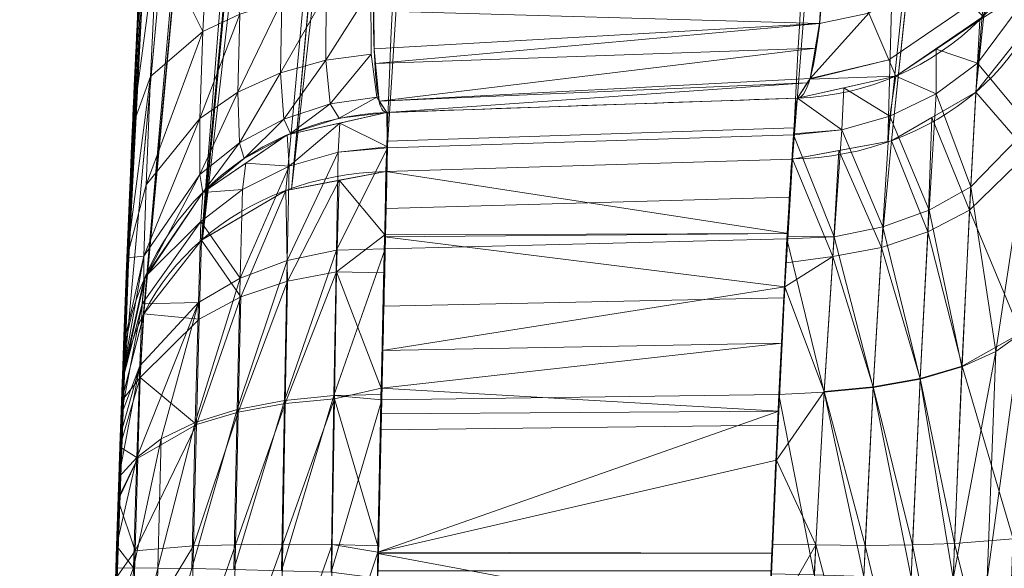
# Model space of a CAD drawing. Header units: millimetres. Extents: x -71 to 71, y -145 to 145.
# Tile 171 of 256: x -57.587 to -56.51, y 1.153 to 1.753. Entities that reach past the tile are written whole.
import ezdxf

# ---------------------------------------------------------------- set-up
doc = ezdxf.new("R2010")
doc.units = ezdxf.units.MM
doc.layers.add('1', color=7, linetype='CONTINUOUS')

msp = doc.modelspace()

# ---------------------------------------------------------------- linework, layer by layer
at = {"layer": '1', "color": 163, "linetype": 'Continuous', "lineweight": 13}
for p, q in [((-56.7366, 1.6675, 10), (-57.1857, 1.6518, 10)), ((-56.7366, 1.6675, 10), (-56.7366, 1.6675, 3.1707)), ((-57.1857, 1.6518, 3.1105), (-57.1857, 1.6518, 10)), ((-56.742, 1.6009, -0.2559), (-57.1867, 1.5873, -0.2484)), ((-57.4751, 1.363, 10), (-57.4751, 1.363, 3.1105))]:
    msp.add_line(p, q, dxfattribs=at)
at = {"layer": '1', "color": 163, "linetype": 'Continuous', "lineweight": 13, "extrusion": (-5.23961e-15, 1.15648e-14, -1)}
msp.add_circle((0, 0, 144.0046), 61.0181, dxfattribs=at)
at = {"layer": '1', "color": 163, "linetype": 'Continuous', "lineweight": 13}
msp.add_circle((0, 0, -145), 60.4434, dxfattribs=at)
at = {"layer": '1', "color": 163, "linetype": 'Continuous', "lineweight": 13, "extrusion": (0.99055, 0.034591, 0.132721)}
msp.add_arc((3.9466, 10.6604, -55.7219), 0.3, 180, 330.5175, dxfattribs=at)
at = {"layer": '1', "color": 163, "linetype": 'Continuous', "lineweight": 13}
msp.add_arc((-56.747, 1.9673, 3.1707), 0.3, 272, 356.9165, dxfattribs=at)
at = {"layer": '1', "color": 163, "linetype": 'Continuous', "lineweight": 13, "extrusion": (6.70888e-07, -6.83697e-07, 1)}
msp.add_arc((-56.747, 1.9673, 10), 0.3, 272, 356.9165, dxfattribs=at)
at = {"layer": '1', "color": 163, "linetype": 'Continuous', "lineweight": 13, "extrusion": (0.024847, 0.487181, 0.872948)}
msp.add_arc((56.7737, 0.7034, -0.8533), 0.3, 94.5498, 180, dxfattribs=at)
at = {"layer": '1', "color": 163, "linetype": 'Continuous', "lineweight": 13, "extrusion": (0, 0, -1)}
msp.add_arc((57.1753, 1.352, -3.1105), 0.3, 2.0961, 88, dxfattribs=at)
at = {"layer": '1', "color": 163, "linetype": 'Continuous', "lineweight": 13, "extrusion": (-8.00168e-10, -2.18627e-08, -1)}
msp.add_arc((57.1753, 1.352, -10), 0.3, 2.0961, 88, dxfattribs=at)
at = {"layer": '1', "color": 163, "linetype": 'Continuous', "lineweight": 13, "extrusion": (-0.017474, -0.487032, -0.873209)}
msp.add_arc((-57.187, 0.5836, 0.4431), 0.3, 180, 266.2053, dxfattribs=at)
at = {"layer": '1', "color": 163, "linetype": 'Continuous', "lineweight": 13}
for points, knots in [([(-56.0092, 7.4308, -40.1881), (-56.3877, 4.5783, -40.186), (-56.6408, 0.1337, -40.1852), (-56.2404, -6.0209, -40.1887), (-55.5435, -10.7162, -40.1937), (-54.419, -15.4548, -40.2011), (-52.8466, -20.1921, -40.2107), (-50.8093, -24.8841, -40.2227), (-48.2961, -29.4776, -40.237), (-45.2955, -33.9182, -40.2537), (-41.8019, -38.1419, -40.2727), (-37.8257, -42.0923, -40.294), (-33.3833, -45.7042, -40.3176), (-28.4909, -48.9101, -40.3436), (-21.4102, -52.5496, -40.3813), (-15.5377, -54.4811, -40.4131), (-11.4458, -55.3284, -40.4359)], [0, 0, 0, 0, 0.125, 0.1875, 0.25, 0.3125, 0.375, 0.4375, 0.5, 0.5625, 0.625, 0.6875, 0.75, 0.8125, 0.875, 1, 1, 1, 1]), ([(-57.1867, 1.5873, -0.2484), (-57.1645, 2.2059, 0.8607), (-57.1268, 2.8244, 1.9696), (-57.0201, 4.0606, 4.1861), (-56.9512, 4.6785, 5.2939), (-56.8502, 5.415, 6.6144), (-56.8333, 5.5342, 6.8281), (-56.8158, 5.6534, 7.0417)], [0, 0, 0, 0, 0.45598, 0.45598, 0.911961, 0.911961, 1, 1, 1, 1]), ([(-56.3116, 5.6358, 6.9736), (-56.3293, 5.527, 6.7787), (-56.3465, 5.4182, 6.5838), (-56.4581, 4.6922, 5.2831), (-56.537, 4.0744, 4.1761), (-56.6632, 2.8381, 1.961), (-56.7105, 2.2196, 0.8527), (-56.742, 1.6009, -0.2559), (-56.742, 1.6009, -0.2559), (-56.742, 1.6009, -0.2559)], [0, 0, 0, 0, 0.081004, 0.081004, 0.540502, 0.540502, 0.999993, 0.999993, 1, 1, 1, 1]), ([(-57.4751, 1.363, 3.1105), (-57.4751, 1.363, 3.0773), (-57.4749, 1.3681, 3.0108), (-57.4737, 1.4001, 2.8814), (-57.4706, 1.4827, 2.7349), (-57.4645, 1.6297, 2.5964), (-57.4559, 1.816, 2.5187), (-57.4455, 2.017, 2.5011), (-57.4345, 2.2115, 2.554), (-57.4257, 2.3535, 2.6435), (-57.4198, 2.444, 2.7412), (-57.4173, 2.4809, 2.7967), (-57.4162, 2.4971, 2.8256)], [0, 0, 0, 0, 0.0625, 0.125, 0.25, 0.375, 0.5, 0.625, 0.75, 0.875, 0.9375, 1, 1, 1, 1]), ([(-57.1274, 2.2153, 2.9719), (-57.1278, 2.2144, 2.9701), (-57.1286, 2.2123, 2.9666), (-57.1304, 2.2082, 2.9595), (-57.1335, 2.2006, 2.9473), (-57.1396, 2.1839, 2.9239), (-57.1513, 2.1453, 2.8809), (-57.1671, 2.0766, 2.8334), (-57.1843, 1.9801, 2.8053), (-57.1987, 1.8789, 2.8102), (-57.2012, 1.7847, 2.8504), (-57.1998, 1.7098, 2.9199), (-57.1964, 1.6701, 2.9951), (-57.1915, 1.6543, 3.0604), (-57.1879, 1.6517, 3.0938), (-57.1857, 1.6518, 3.1105)], [0, 0, 0, 0, 0.007812, 0.015625, 0.03125, 0.0625, 0.125, 0.25, 0.375, 0.5, 0.625, 0.75, 0.875, 0.9375, 1, 1, 1, 1]), ([(-56.7366, 1.6675, 3.1707), (-56.8623, 1.6631, 3.1538), (-56.9881, 1.6587, 3.137), (-57.1378, 1.6535, 3.1169), (-57.1618, 1.6527, 3.1137), (-57.1857, 1.6518, 3.1105)], [0, 0, 0, 0, 0.839877, 0.839877, 1, 1, 1, 1]), ([(-57.4882, 0.9392, 10), (-57.4882, 0.9392, 10.1111), (-57.4857, 1.0391, 10.2105), (-57.4787, 1.2633, 10.21), (-57.4751, 1.363, 10.1122), (-57.4751, 1.363, 10)], [0, 0, 0, 0, 0.5, 0.5, 1, 1, 1, 1]), ([(-57.476, 1.3361, -0.1025), (-57.4762, 1.3306, -0.1122), (-57.4767, 1.3182, -0.131), (-57.4778, 1.2874, -0.1637), (-57.4795, 1.2366, -0.1906), (-57.4817, 1.1692, -0.1964), (-57.4837, 1.1025, -0.185), (-57.4855, 1.0382, -0.1636), (-57.4871, 0.9819, -0.126), (-57.4879, 0.9512, -0.0773), (-57.4881, 0.9407, -0.0336), (-57.4882, 0.9392, -0.0112), (-57.4882, 0.9392, 0)], [0, 0, 0, 0, 0.0625, 0.125, 0.25, 0.375, 0.5, 0.625, 0.75, 0.875, 0.9375, 1, 1, 1, 1])]:
    msp.add_open_spline(points, degree=3, knots=knots, dxfattribs=at)
for points in [[(-57.1021, 5.4348, 7.1871), (-57.3254, 3.9156, 4.4852), (-57.4325, 2.5494, 2.0553), (-57.476, 1.3361, -0.1025)], [(-56.7882, 0.6174, 10), (-56.7873, 0.6174, 10.0696), (-56.7851, 0.6453, 10.2064), (-56.7804, 0.7616, 10.3812), (-56.774, 0.9363, 10.4977), (-56.7659, 1.1426, 10.5387), (-56.7567, 1.3485, 10.4977), (-56.7477, 1.5231, 10.3811), (-56.7403, 1.64, 10.2064), (-56.7374, 1.6675, 10.0688), (-56.7366, 1.6675, 10)], [(-57.1857, 1.6518, 10), (-57.185, 1.6518, 10.0667), (-57.1847, 1.6253, 10.2003), (-57.1872, 1.5119, 10.3699), (-57.1914, 1.3425, 10.4833), (-57.1958, 1.1426, 10.5233), (-57.199, 0.9421, 10.4836), (-57.2006, 0.7722, 10.3705), (-57.2005, 0.6591, 10.2007), (-57.1995, 0.6318, 10.0677), (-57.1987, 0.6318, 10)], [(-56.742, 1.6009, -0.2559), (-56.7458, 1.5443, -0.3572), (-56.756, 1.3631, -0.519), (-56.7715, 0.9998, -0.5462), (-56.7824, 0.6961, -0.3446), (-56.7866, 0.6174, -0.1158), (-56.7882, 0.6174)], [(-57.1987, 0.6318), (-57.2, 0.6318, -0.1126), (-57.2015, 0.7086, -0.335), (-57.1991, 1.0039, -0.5306), (-57.1921, 1.3567, -0.5039), (-57.1877, 1.5325, -0.3467), (-57.1867, 1.5873, -0.2484)]]:
    msp.add_open_spline(points, degree=3, dxfattribs=at)
for points in [[(24.5845, 55.2178, -145), (-60.1123, -6.3181, -145), (-57.4851, 18.678, -145)], [(24.5845, 55.2178, -145), (-35.5277, -48.8997, -145), (-52.3455, -30.2217, -145), (-60.1123, -6.3181, -145)], [(-55.5385, -9.7929, -124.3698), (-55.5385, 9.7929, -124.3698), (-62.4157, 2.6859, -124.4759)], [(-58.0316, -18.8556, -144.0046), (-60.6838, 6.3781, -144.0046), (-60.1123, 6.3181, -145), (-57.4851, -18.678, -145)], [(-56.2101, 5.6507, 6.9561), (-56.1221, 5.6955, 6.9231), (-56.5415, 1.6741, -0.3025)], [(-56.4784, 1.7533, -0.3485), (-56.5415, 1.6741, -0.3025), (-56.1221, 5.6955, 6.9231)], [(-56.2133, 5.6503, 6.9566), (-56.6375, 1.6201, -0.2697), (-56.583, 3.6197, 3.3614)], [(-56.6336, 1.6209, -0.2702), (-56.6375, 1.6201, -0.2697), (-56.2133, 5.6503, 6.9566)], [(-56.6336, 1.6209, -0.2702), (-56.2133, 5.6503, 6.9566), (-56.2101, 5.6507, 6.9561)], [(-56.2101, 5.6507, 6.9561), (-56.5415, 1.6741, -0.3025), (-56.6336, 1.6209, -0.2702)], [(-57.3875, 1.5128, -0.2028), (-57.0058, 5.5924, 7.0913), (-56.9183, 5.6377, 7.0588)], [(-57.2961, 1.5666, -0.2346), (-57.3875, 1.5128, -0.2028), (-56.9183, 5.6377, 7.0588)], [(-57.2901, 1.5677, -0.2354), (-57.2961, 1.5666, -0.2346), (-56.9183, 5.6377, 7.0588)], [(-56.9183, 5.6377, 7.0588), (-56.9132, 5.6385, 7.058), (-57.2901, 1.5677, -0.2354)], [(-57.0576, 3.6215, 3.3988), (-57.2901, 1.5677, -0.2354), (-56.9132, 5.6385, 7.058)], [(-57.3887, 1.5121, -0.2024), (-57.0708, 5.5213, 7.1363), (-57.0069, 5.5918, 7.0917)], [(-57.3875, 1.5128, -0.2028), (-57.3887, 1.5121, -0.2024), (-57.0069, 5.5918, 7.0917)], [(-57.0069, 5.5918, 7.0917), (-57.0058, 5.5924, 7.0913), (-57.3875, 1.5128, -0.2028)], [(-57.4524, 1.4286, -0.1546), (-57.0716, 5.5191, 7.1376), (-57.0708, 5.5213, 7.1363)], [(-57.4516, 1.4315, -0.1562), (-57.4524, 1.4286, -0.1546), (-57.0708, 5.5213, 7.1363)], [(-57.1021, 5.4348, 7.1871), (-57.0716, 5.5191, 7.1376), (-57.4524, 1.4286, -0.1546)], [(-57.0708, 5.5213, 7.1363), (-57.3887, 1.5121, -0.2024), (-57.4516, 1.4315, -0.1562)], [(-57.4524, 1.4286, -0.1546), (-57.476, 1.3361, -0.1025), (-57.1021, 5.4348, 7.1871)], [(-57.2379, 3.9463, 4.5398), (-57.476, 1.3361, -0.1025), (-57.4162, 2.4971, 2.8256)], [(-57.0576, 3.6215, 3.3988), (-57.1867, 1.5873, -0.2484), (-57.2901, 1.5677, -0.2354)], [(-56.583, 3.6197, 3.3614), (-56.742, 1.6009, -0.2559), (-57.1867, 1.5873, -0.2484), (-57.0576, 3.6215, 3.3988)], [(-56.6375, 1.6201, -0.2697), (-56.742, 1.6009, -0.2559), (-56.583, 3.6197, 3.3614)], [(-62.4157, 2.6859, -124.4759), (-63.0153, -11.3325, -124.5197), (-55.5385, -9.7929, -124.3698)], [(-57.476, 1.3361, -0.1025), (-57.4218, 2.4123, 2.708), (-57.4162, 2.4971, 2.8256)], [(-57.476, 1.3361, -0.1025), (-57.4345, 2.209, 2.5638), (-57.4218, 2.4123, 2.708)], [(-57.476, 1.3361, -0.1025), (-57.4475, 1.9769, 2.5108), (-57.4345, 2.209, 2.5638)], [(-57.4598, 1.7295, 2.5578), (-57.4475, 1.9769, 2.5108), (-57.476, 1.3361, -0.1025)], [(-57.3872, 1.7403, 2.7722), (-57.3808, 1.8608, 2.719), (-57.4369, 1.8407, 2.6272)], [(-57.3808, 1.8608, 2.719), (-57.3872, 1.7403, 2.7722), (-57.3467, 1.7594, 2.8043)], [(-56.5369, 1.7532, 3.1707), (-56.5369, 1.7532, 10), (-56.4736, 1.8438, 10), (-56.4736, 1.8438, 3.1707)], [(-56.4749, 1.7928, 10.2667), (-56.4736, 1.8438, 10), (-56.5369, 1.7532, 10)], [(-57.464, 1.6367, 2.6091), (-57.4442, 1.6912, 2.6934), (-57.4369, 1.8407, 2.6272)], [(-57.4369, 1.8407, 2.6272), (-57.4557, 1.8171, 2.5291), (-57.464, 1.6367, 2.6091)], [(-57.4369, 1.8407, 2.6272), (-57.4442, 1.6912, 2.6934), (-57.3872, 1.7403, 2.7722)], [(-56.707, 1.834, 2.9063), (-56.7122, 1.749, 2.9678), (-56.6585, 1.7605, 2.9721)], [(-56.5869, 1.8094, 2.9721), (-56.6585, 1.7605, 2.9721), (-56.6366, 1.7094, 3.0645), (-56.5472, 1.7703, 3.0645)], [(-56.4824, 1.637, 10.4982), (-56.4749, 1.7928, 10.2667), (-56.5396, 1.7057, 10.2303)], [(-56.5369, 1.7532, 10), (-56.5396, 1.7057, 10.2303), (-56.4749, 1.7928, 10.2667)], [(-57.302, 1.6953, 2.9045), (-57.2524, 1.7091, 2.917), (-57.2522, 1.7827, 2.8469)], [(-57.2522, 1.7827, 2.8469), (-57.3008, 1.7737, 2.8294), (-57.302, 1.6953, 2.9045)], [(-57.2524, 1.7091, 2.917), (-57.2028, 1.7155, 2.9239), (-57.2032, 1.7868, 2.8567)], [(-57.2032, 1.7868, 2.8567), (-57.2522, 1.7827, 2.8469), (-57.2524, 1.7091, 2.917)], [(-56.7122, 1.749, 2.9678), (-56.7104, 1.7791, 2.946), (-57.1999, 1.7631, 2.8816)], [(-57.3488, 1.6739, 2.8862), (-57.302, 1.6953, 2.9045), (-57.3008, 1.7737, 2.8294)], [(-57.3008, 1.7737, 2.8294), (-57.3467, 1.7594, 2.8043), (-57.3488, 1.6739, 2.8862)], [(-56.5472, 1.7703, 3.0645), (-56.6366, 1.7094, 3.0645), (-56.629, 1.6915, 3.1707), (-56.5334, 1.7567, 3.1707)], [(-57.3904, 1.6453, 2.8626), (-57.3488, 1.6739, 2.8862), (-57.3467, 1.7594, 2.8043)], [(-57.3467, 1.7594, 2.8043), (-57.3872, 1.7403, 2.7722), (-57.3904, 1.6453, 2.8626)], [(-57.1999, 1.7631, 2.8816), (-57.1997, 1.7213, 2.9147), (-56.7122, 1.749, 2.9678)], [(-56.7227, 1.6889, 3.0617), (-56.6366, 1.7094, 3.0645), (-56.6585, 1.7605, 2.9721)], [(-56.6585, 1.7605, 2.9721), (-56.7122, 1.749, 2.9678), (-56.7227, 1.6889, 3.0617)], [(-56.7122, 1.749, 2.9678), (-57.1997, 1.7213, 2.9147), (-57.1982, 1.7055, 2.9445)], [(-57.1982, 1.7055, 2.9445), (-56.7169, 1.7223, 3.0095), (-56.7122, 1.749, 2.9678)], [(-56.6287, 1.6916, 3.1707), (-56.6287, 1.6916, 10), (-56.5369, 1.7532, 10), (-56.5369, 1.7532, 3.1707)], [(-56.5396, 1.7057, 10.2303), (-56.5369, 1.7532, 10), (-56.5849, 1.721, 10)], [(-56.5415, 1.6741, -0.3025), (-56.4784, 1.7533, -0.3485), (-56.4838, 1.6076, -0.534)], [(-57.4491, 1.5726, 2.8047), (-57.3904, 1.6453, 2.8626), (-57.3872, 1.7403, 2.7722)], [(-57.3872, 1.7403, 2.7722), (-57.4442, 1.6912, 2.6934), (-57.4491, 1.5726, 2.8047)], [(-57.4676, 1.5538, 2.6716), (-57.4598, 1.7295, 2.5578), (-57.4882, 0.9392, 0)], [(-57.4873, 0.9712, -0.1063), (-57.4882, 0.9392, 0), (-57.4598, 1.7295, 2.5578)], [(-57.4598, 1.7295, 2.5578), (-57.4858, 1.0275, -0.1546), (-57.4873, 0.9712, -0.1063)], [(-57.4598, 1.7295, 2.5578), (-57.4825, 1.1418, -0.191), (-57.4858, 1.0275, -0.1546)], [(-57.4798, 1.2278, -0.1882), (-57.4825, 1.1418, -0.191), (-57.4598, 1.7295, 2.5578)], [(-57.4778, 1.2859, -0.1612), (-57.4798, 1.2278, -0.1882), (-57.4598, 1.7295, 2.5578)], [(-57.476, 1.3361, -0.1025), (-57.4778, 1.2859, -0.1612), (-57.4598, 1.7295, 2.5578)], [(-57.2028, 1.7155, 2.9239), (-57.2524, 1.7091, 2.917), (-57.2476, 1.6611, 3.0077)], [(-57.2476, 1.6611, 3.0077), (-57.1968, 1.6685, 3.011), (-57.2028, 1.7155, 2.9239)], [(-56.7169, 1.7223, 3.0095), (-57.1982, 1.7055, 2.9445), (-57.1943, 1.6643, 3.0223)], [(-57.1943, 1.6643, 3.0223), (-56.7227, 1.6889, 3.0617), (-56.7169, 1.7223, 3.0095)], [(-56.5849, 1.6721, 10.2159), (-56.5849, 1.721, 10), (-56.6287, 1.6916, 10)], [(-56.5849, 1.721, 10), (-56.5849, 1.6721, 10.2159), (-56.5396, 1.7057, 10.2303)], [(-57.2524, 1.7091, 2.917), (-57.302, 1.6953, 2.9045), (-57.2986, 1.6446, 3.0012)], [(-57.2986, 1.6446, 3.0012), (-57.2476, 1.6611, 3.0077), (-57.2524, 1.7091, 2.917)], [(-56.629, 1.6915, 3.1707), (-56.6366, 1.7094, 3.0645), (-56.7231, 1.6883, 3.0646)], [(-56.7227, 1.6889, 3.0617), (-56.7231, 1.6883, 3.0646), (-56.6366, 1.7094, 3.0645)], [(-56.5469, 1.5704, 10.4295), (-56.5396, 1.7057, 10.2303), (-56.5849, 1.6721, 10.2159)], [(-56.5396, 1.7057, 10.2303), (-56.5469, 1.5704, 10.4295), (-56.4824, 1.637, 10.4982)], [(-57.302, 1.6953, 2.9045), (-57.3488, 1.6739, 2.8862), (-57.3471, 1.6186, 2.9916)], [(-57.3471, 1.6186, 2.9916), (-57.2986, 1.6446, 3.0012), (-57.302, 1.6953, 2.9045)], [(-56.7366, 1.6675, 3.1707), (-56.7366, 1.6675, 10), (-56.6287, 1.6916, 10), (-56.6287, 1.6916, 3.1707)], [(-56.7231, 1.6883, 3.0646), (-56.7366, 1.6675, 3.1707), (-56.629, 1.6915, 3.1707)], [(-56.6353, 1.6476, 10.2051), (-56.6287, 1.6916, 10), (-56.6859, 1.6788, 10)], [(-56.6287, 1.6916, 10), (-56.6353, 1.6476, 10.2051), (-56.5849, 1.6721, 10.2159)], [(-57.4701, 1.4927, 2.7427), (-57.4491, 1.5726, 2.8047), (-57.4442, 1.6912, 2.6934)], [(-57.4442, 1.6912, 2.6934), (-57.464, 1.6367, 2.6091), (-57.4701, 1.4927, 2.7427)], [(-57.1943, 1.6643, 3.0223), (-56.7258, 1.6842, 3.0858), (-56.7227, 1.6889, 3.0617)], [(-56.7258, 1.6842, 3.0858), (-57.1943, 1.6643, 3.0223), (-57.1942, 1.6641, 3.0226)], [(-56.7258, 1.6842, 3.0858), (-57.1942, 1.6641, 3.0226), (-57.1857, 1.6518, 3.1105)], [(-57.1857, 1.6518, 3.1105), (-56.7366, 1.6675, 3.1707), (-56.7258, 1.6842, 3.0858)], [(-57.3904, 1.5838, 2.9791), (-57.3471, 1.6186, 2.9916), (-57.3488, 1.6739, 2.8862)], [(-57.3488, 1.6739, 2.8862), (-57.3904, 1.6453, 2.8626), (-57.3904, 1.5838, 2.9791)], [(-56.6879, 1.6328, 10.1981), (-56.6859, 1.6788, 10), (-56.7366, 1.6675, 10)], [(-56.6859, 1.6788, 10), (-56.6879, 1.6328, 10.1981), (-56.6353, 1.6476, 10.2051)], [(-56.5924, 1.545, 10.4025), (-56.5849, 1.6721, 10.2159), (-56.6353, 1.6476, 10.2051)], [(-56.5849, 1.6721, 10.2159), (-56.5924, 1.545, 10.4025), (-56.5469, 1.5704, 10.4295)], [(-56.5896, 1.6463, -0.2856), (-56.5415, 1.6741, -0.3025), (-56.5483, 1.545, -0.4605)], [(-56.4838, 1.6076, -0.534), (-56.5483, 1.545, -0.4605), (-56.5415, 1.6741, -0.3025)], [(-57.2476, 1.6611, 3.0077), (-57.2986, 1.6446, 3.0012), (-57.291, 1.6288, 3.1105)], [(-57.291, 1.6288, 3.1105), (-57.238, 1.6454, 3.1105), (-57.2476, 1.6611, 3.0077)], [(-57.1968, 1.6685, 3.011), (-57.2476, 1.6611, 3.0077), (-57.238, 1.6454, 3.1105)], [(-57.238, 1.6454, 3.1105), (-57.1857, 1.6518, 3.1105), (-57.1968, 1.6685, 3.011)], [(-57.1853, 1.6205, 10.1579), (-56.74, 1.635, 10.1627), (-56.7366, 1.6675, 10), (-57.1857, 1.6518, 10)], [(-56.7366, 1.6675, 10), (-56.7366, 1.6675, 3.1707), (-57.1857, 1.6518, 3.1105), (-57.1857, 1.6518, 10)], [(-56.7366, 1.6675, 10), (-56.7407, 1.6286, 10.1952), (-56.6879, 1.6328, 10.1981)], [(-57.2948, 1.6272, 3.1105), (-57.2948, 1.6272, 10), (-57.1857, 1.6518, 10), (-57.1857, 1.6518, 3.1105)], [(-57.1852, 1.6143, 10.1891), (-57.1857, 1.6518, 10), (-57.2372, 1.6402, 10)], [(-57.4517, 1.4948, 2.9481), (-57.3904, 1.5838, 2.9791), (-57.3904, 1.6453, 2.8626)], [(-57.3904, 1.6453, 2.8626), (-57.4491, 1.5726, 2.8047), (-57.4517, 1.4948, 2.9481)], [(-57.2986, 1.6446, 3.0012), (-57.3471, 1.6186, 2.9916), (-57.3418, 1.6015, 3.1105)], [(-57.3418, 1.6015, 3.1105), (-57.291, 1.6288, 3.1105), (-57.2986, 1.6446, 3.0012)], [(-57.2372, 1.6402, 10), (-57.2948, 1.6272, 10), (-57.2925, 1.5929, 10.1788)], [(-57.2925, 1.5929, 10.1788), (-57.2391, 1.6083, 10.1859), (-57.2372, 1.6402, 10)], [(-57.2372, 1.6402, 10), (-57.2391, 1.6083, 10.1859), (-57.1852, 1.6143, 10.1891)], [(-56.6432, 1.5266, 10.3825), (-56.6353, 1.6476, 10.2051), (-56.6879, 1.6328, 10.1981)], [(-56.6353, 1.6476, 10.2051), (-56.6432, 1.5266, 10.3825), (-56.5924, 1.545, 10.4025)], [(-56.6336, 1.6209, -0.2702), (-56.5896, 1.6463, -0.2856), (-56.5938, 1.5212, -0.4316)], [(-56.5483, 1.545, -0.4605), (-56.5938, 1.5212, -0.4316), (-56.5896, 1.6463, -0.2856)], [(-57.3872, 1.5643, 3.1105), (-57.3872, 1.5643, 10), (-57.2948, 1.6272, 10), (-57.2948, 1.6272, 3.1105)], [(-57.2925, 1.5929, 10.1788), (-57.2948, 1.6272, 10), (-57.3399, 1.5965, 10)], [(-57.1852, 1.613, 10.1952), (-57.1866, 1.5468, 10.2944), (-56.7451, 1.5591, 10.3033), (-56.7408, 1.6274, 10.2011)], [(-56.7408, 1.6274, 10.2011), (-56.74, 1.635, 10.1627), (-57.1853, 1.6205, 10.1579), (-57.1852, 1.613, 10.1952)], [(-56.7408, 1.6274, 10.2011), (-56.7478, 1.5162, 10.3673), (-56.6963, 1.5158, 10.37)], [(-56.6963, 1.5158, 10.37), (-56.6879, 1.6328, 10.1981), (-56.7408, 1.6274, 10.2011)], [(-56.6879, 1.6328, 10.1981), (-56.7407, 1.6286, 10.1952), (-56.7408, 1.6274, 10.2011)], [(-56.6879, 1.6328, 10.1981), (-56.6963, 1.5158, 10.37), (-56.6432, 1.5266, 10.3825)], [(-56.5193, 1.3904, 10.6084), (-56.4824, 1.637, 10.4982), (-56.5469, 1.5704, 10.4295)], [(-56.5193, 1.3904, 10.6084), (-56.4924, 1.4096, 10.6563), (-56.4824, 1.637, 10.4982)], [(-57.3471, 1.6186, 2.9916), (-57.3904, 1.5838, 2.9791), (-57.3872, 1.5643, 3.1105)], [(-57.3872, 1.5643, 3.1105), (-57.3418, 1.6015, 3.1105), (-57.3471, 1.6186, 2.9916)], [(-56.6912, 1.6102, -0.2626), (-56.6336, 1.6209, -0.2702), (-56.6447, 1.5042, -0.41)], [(-56.5938, 1.5212, -0.4316), (-56.6447, 1.5042, -0.41), (-56.6336, 1.6209, -0.2702)], [(-57.2391, 1.6083, 10.1859), (-57.2925, 1.5929, 10.1788), (-57.2947, 1.4899, 10.3355)], [(-57.2947, 1.4899, 10.3355), (-57.2409, 1.5012, 10.3483), (-57.2391, 1.6083, 10.1859)], [(-57.1852, 1.613, 10.1952), (-57.2391, 1.6083, 10.1859), (-57.2409, 1.5012, 10.3483)], [(-57.2409, 1.5012, 10.3483), (-57.1875, 1.5026, 10.3606), (-57.1852, 1.613, 10.1952)], [(-57.1852, 1.613, 10.1952), (-57.1852, 1.6143, 10.1891), (-57.2391, 1.6083, 10.1859)], [(-56.742, 1.6009, -0.2559), (-56.6912, 1.6102, -0.2626), (-56.6978, 1.4943, -0.3963)], [(-56.6447, 1.5042, -0.41), (-56.6978, 1.4943, -0.3963), (-56.6912, 1.6102, -0.2626)], [(-56.5483, 1.545, -0.4605), (-56.4838, 1.6076, -0.534), (-56.4922, 1.4103, -0.6572)], [(-57.3437, 1.5674, 10.1678), (-57.3399, 1.5965, 10), (-57.3872, 1.5643, 10)], [(-57.3399, 1.5965, 10), (-57.3437, 1.5674, 10.1678), (-57.2925, 1.5929, 10.1788)], [(-57.1867, 1.5873, -0.2484), (-56.742, 1.6009, -0.2559), (-56.7468, 1.5194, -0.3499)], [(-56.6978, 1.4943, -0.3963), (-56.7487, 1.4873, -0.3869), (-56.742, 1.6009, -0.2559)], [(-57.4518, 1.4682, 3.1105), (-57.3872, 1.5643, 3.1105), (-57.3904, 1.5838, 2.9791)], [(-57.3904, 1.5838, 2.9791), (-57.4517, 1.4948, 2.9481), (-57.4518, 1.4682, 3.1105)], [(-57.2925, 1.5929, 10.1788), (-57.3437, 1.5674, 10.1678), (-57.3461, 1.4707, 10.3151)], [(-57.3461, 1.4707, 10.3151), (-57.2947, 1.4899, 10.3355), (-57.2925, 1.5929, 10.1788)], [(-57.238, 1.5776, -0.2419), (-57.1867, 1.5873, -0.2484), (-57.1881, 1.5179, -0.3443)], [(-56.7468, 1.5194, -0.3499), (-57.1881, 1.5179, -0.3443), (-57.1867, 1.5873, -0.2484)], [(-57.2943, 1.4674, -0.3609), (-57.2961, 1.5666, -0.2346), (-57.238, 1.5776, -0.2419)], [(-57.238, 1.5776, -0.2419), (-57.2409, 1.4775, -0.3745), (-57.2943, 1.4674, -0.3609)], [(-57.1881, 1.5179, -0.3443), (-57.2409, 1.4775, -0.3745), (-57.238, 1.5776, -0.2419)], [(-57.4517, 1.4948, 2.9481), (-57.4491, 1.5726, 2.8047), (-57.4701, 1.4927, 2.7427)], [(-57.4502, 1.472, 3.1105), (-57.4502, 1.472, 10), (-57.3872, 1.5643, 10), (-57.3872, 1.5643, 3.1105)], [(-57.3893, 1.5325, 10.1532), (-57.3872, 1.5643, 10), (-57.4502, 1.472, 10)], [(-57.3461, 1.4707, 10.3151), (-57.3437, 1.5674, 10.1678), (-57.3893, 1.5325, 10.1532)], [(-57.3872, 1.5643, 10), (-57.3893, 1.5325, 10.1532), (-57.3437, 1.5674, 10.1678)], [(-57.3887, 1.5121, -0.2024), (-57.2961, 1.5666, -0.2346), (-57.3454, 1.45, -0.3393)], [(-57.2961, 1.5666, -0.2346), (-57.2943, 1.4674, -0.3609), (-57.3454, 1.45, -0.3393)], [(-56.5566, 1.3735, 10.5652), (-56.5469, 1.5704, 10.4295), (-56.5924, 1.545, 10.4025)], [(-56.5469, 1.5704, 10.4295), (-56.5566, 1.3735, 10.5652), (-56.5193, 1.3904, 10.6084)], [(-57.4882, 0.9392, 0), (-57.4733, 1.4111, 2.8736), (-57.4676, 1.5538, 2.6716)], [(-56.748, 1.5135, 10.3714), (-56.7451, 1.5591, 10.3033), (-57.1866, 1.5468, 10.2944), (-57.1875, 1.5026, 10.3606)], [(-56.6023, 1.3601, 10.5296), (-56.5924, 1.545, 10.4025), (-56.6432, 1.5266, 10.3825)], [(-56.5924, 1.545, 10.4025), (-56.6023, 1.3601, 10.5296), (-56.5566, 1.3735, 10.5652)], [(-56.5938, 1.5212, -0.4316), (-56.5483, 1.545, -0.4605), (-56.5564, 1.3743, -0.5661)], [(-56.4922, 1.4103, -0.6572), (-56.5564, 1.3743, -0.5661), (-56.5483, 1.545, -0.4605)], [(-57.3918, 1.4441, 10.2877), (-57.3893, 1.5325, 10.1532), (-57.4536, 1.4424, 10.1163)], [(-57.4502, 1.472, 10), (-57.4536, 1.4424, 10.1163), (-57.3893, 1.5325, 10.1532)], [(-57.3893, 1.5325, 10.1532), (-57.3918, 1.4441, 10.2877), (-57.3461, 1.4707, 10.3151)], [(-57.1882, 1.5157, -0.3459), (-56.7468, 1.5194, -0.3499), (-56.7503, 1.4612, -0.417)], [(-56.7468, 1.5194, -0.3499), (-57.1882, 1.5157, -0.3459), (-57.1881, 1.5179, -0.3443)], [(-56.6536, 1.3508, 10.5034), (-56.6432, 1.5266, 10.3825), (-56.6963, 1.5158, 10.37)], [(-56.6432, 1.5266, 10.3825), (-56.6536, 1.3508, 10.5034), (-56.6023, 1.3601, 10.5296)], [(-56.6447, 1.5042, -0.41), (-56.5938, 1.5212, -0.4316), (-56.6022, 1.3609, -0.5304)], [(-56.5564, 1.3743, -0.5661), (-56.6022, 1.3609, -0.5304), (-56.5938, 1.5212, -0.4316)], [(-57.4516, 1.4315, -0.1562), (-57.3887, 1.5121, -0.2024), (-57.3911, 1.4257, -0.3103)], [(-57.3454, 1.45, -0.3393), (-57.3911, 1.4257, -0.3103), (-57.3887, 1.5121, -0.2024)], [(-57.1881, 1.5179, -0.3443), (-57.1891, 1.4765, -0.3742), (-57.2409, 1.4775, -0.3745)], [(-57.191, 1.3914, -0.4357), (-57.1882, 1.5157, -0.3459), (-56.7503, 1.4612, -0.417)], [(-57.1875, 1.5026, 10.3606), (-57.189, 1.44, 10.4024), (-56.7513, 1.449, 10.4145), (-56.748, 1.5135, 10.3714)], [(-56.748, 1.5135, 10.3714), (-56.7567, 1.3433, 10.4851), (-56.7073, 1.3458, 10.4872)], [(-56.6963, 1.5158, 10.37), (-56.7478, 1.5162, 10.3673), (-56.748, 1.5135, 10.3714)], [(-56.7073, 1.3458, 10.4872), (-56.6963, 1.5158, 10.37), (-56.748, 1.5135, 10.3714)], [(-56.6963, 1.5158, 10.37), (-56.7073, 1.3458, 10.4872), (-56.6536, 1.3508, 10.5034)], [(-57.2409, 1.5012, 10.3483), (-57.2947, 1.4899, 10.3355), (-57.2977, 1.3367, 10.4436)], [(-57.2977, 1.3367, 10.4436), (-57.2436, 1.3421, 10.4601), (-57.2409, 1.5012, 10.3483)], [(-57.2436, 1.3421, 10.4601), (-57.1913, 1.3434, 10.467), (-57.1875, 1.5026, 10.3606)], [(-57.1875, 1.5026, 10.3606), (-57.2409, 1.5012, 10.3483), (-57.2436, 1.3421, 10.4601)], [(-56.6978, 1.4943, -0.3963), (-56.6447, 1.5042, -0.41), (-56.6535, 1.3516, -0.504)], [(-56.6022, 1.3609, -0.5304), (-56.6535, 1.3516, -0.504), (-56.6447, 1.5042, -0.41)], [(-57.4751, 1.363, 3.1105), (-57.4518, 1.4682, 3.1105), (-57.4517, 1.4948, 2.9481)], [(-57.4517, 1.4948, 2.9481), (-57.4738, 1.3974, 2.9148), (-57.4751, 1.363, 3.1105)], [(-57.4701, 1.4927, 2.7427), (-57.4738, 1.3974, 2.9148), (-57.4517, 1.4948, 2.9481)], [(-57.2947, 1.4899, 10.3355), (-57.3461, 1.4707, 10.3151), (-57.3494, 1.3268, 10.4169)], [(-57.3494, 1.3268, 10.4169), (-57.2977, 1.3367, 10.4436), (-57.2947, 1.4899, 10.3355)], [(-56.7503, 1.4612, -0.417), (-56.6978, 1.4943, -0.3963), (-56.7071, 1.3466, -0.4876)], [(-56.7503, 1.4612, -0.417), (-56.7487, 1.4873, -0.3869), (-56.6978, 1.4943, -0.3963)], [(-56.6535, 1.3516, -0.504), (-56.7071, 1.3466, -0.4876), (-56.6978, 1.4943, -0.3963)], [(-57.2409, 1.4775, -0.3745), (-57.2431, 1.3387, -0.4621), (-57.2969, 1.3336, -0.4458)], [(-57.2969, 1.3336, -0.4458), (-57.2943, 1.4674, -0.3609), (-57.2409, 1.4775, -0.3745)], [(-57.192, 1.3502, -0.4655), (-57.2431, 1.3387, -0.4621), (-57.2409, 1.4775, -0.3745)], [(-57.2409, 1.4775, -0.3745), (-57.1891, 1.4765, -0.3742), (-57.192, 1.3502, -0.4655)], [(-57.4517, 1.4656, 10), (-57.4751, 1.363, 10), (-57.4753, 1.3567, 10.0488)], [(-57.4753, 1.3567, 10.0488), (-57.4536, 1.4424, 10.1163), (-57.4517, 1.4656, 10)], [(-57.4751, 1.363, 3.1105), (-57.4751, 1.363, 10), (-57.4502, 1.472, 10), (-57.4502, 1.472, 3.1105)], [(-57.4502, 1.472, 10), (-57.4517, 1.4656, 10), (-57.4536, 1.4424, 10.1163)], [(-57.3461, 1.4707, 10.3151), (-57.3918, 1.4441, 10.2877), (-57.3953, 1.3125, 10.3807)], [(-57.3953, 1.3125, 10.3807), (-57.3494, 1.3268, 10.4169), (-57.3461, 1.4707, 10.3151)], [(-57.2943, 1.4674, -0.3609), (-57.2969, 1.3336, -0.4458), (-57.3483, 1.3241, -0.4193)], [(-57.3483, 1.3241, -0.4193), (-57.3454, 1.45, -0.3393), (-57.2943, 1.4674, -0.3609)], [(-56.7503, 1.4612, -0.417), (-56.7533, 1.3995, -0.4468), (-57.191, 1.3914, -0.4357)], [(-56.7071, 1.3466, -0.4876), (-56.7596, 1.2713, -0.5089), (-56.7503, 1.4612, -0.417)], [(-57.3918, 1.4441, 10.2877), (-57.4559, 1.3747, 10.2183), (-57.4592, 1.2745, 10.2887)], [(-57.4592, 1.2745, 10.2887), (-57.4325, 1.2947, 10.3371), (-57.3918, 1.4441, 10.2877)], [(-57.4536, 1.4424, 10.1163), (-57.4559, 1.3747, 10.2183), (-57.3918, 1.4441, 10.2877)], [(-57.4325, 1.2947, 10.3371), (-57.3953, 1.3125, 10.3807), (-57.3918, 1.4441, 10.2877)], [(-57.3454, 1.45, -0.3393), (-57.3483, 1.3241, -0.4193), (-57.3941, 1.3104, -0.3835)], [(-57.3941, 1.3104, -0.3835), (-57.3911, 1.4257, -0.3103), (-57.3454, 1.45, -0.3393)], [(-56.7567, 1.3433, 10.4851), (-56.7513, 1.449, 10.4145), (-57.189, 1.44, 10.4024), (-57.1914, 1.3374, 10.4711)], [(-57.4536, 1.4424, 10.1163), (-57.4753, 1.3567, 10.0488), (-57.4766, 1.3208, 10.1223)], [(-57.4766, 1.3208, 10.1223), (-57.4559, 1.3747, 10.2183), (-57.4536, 1.4424, 10.1163)], [(-57.476, 1.3361, -0.1025), (-57.4525, 1.4281, -0.1542), (-57.4555, 1.362, -0.2363)], [(-57.3911, 1.4257, -0.3103), (-57.4555, 1.362, -0.2363), (-57.4516, 1.4315, -0.1562)], [(-57.4555, 1.362, -0.2363), (-57.4525, 1.4281, -0.1542), (-57.4516, 1.4315, -0.1562)], [(-57.4555, 1.362, -0.2363), (-57.3911, 1.4257, -0.3103), (-57.3941, 1.3104, -0.3835)], [(-57.4751, 1.363, 3.1105), (-57.4733, 1.4111, 2.8736), (-57.4882, 0.9392, 0)], [(-56.5564, 1.3743, -0.5661), (-56.4922, 1.4103, -0.6572), (-56.5006, 1.1855, -0.7127)], [(-56.4924, 1.4096, 10.6563), (-56.5193, 1.3904, 10.6084), (-56.5289, 1.1413, 10.6636)], [(-56.5289, 1.1413, 10.6636), (-56.5023, 1.1411, 10.7163), (-56.4924, 1.4096, 10.6563)], [(-56.7533, 1.3995, -0.4468), (-56.757, 1.3249, -0.4829), (-57.192, 1.3502, -0.4655)], [(-57.192, 1.3502, -0.4655), (-57.191, 1.3914, -0.4357), (-56.7533, 1.3995, -0.4468)], [(-56.5193, 1.3904, 10.6084), (-56.5566, 1.3735, 10.5652), (-56.5662, 1.142, 10.6162)], [(-56.5662, 1.142, 10.6162), (-56.5289, 1.1413, 10.6636), (-56.5193, 1.3904, 10.6084)], [(-57.4559, 1.3747, 10.2183), (-57.4774, 1.2977, 10.1427), (-57.4789, 1.2527, 10.1825)], [(-57.4789, 1.2527, 10.1825), (-57.4592, 1.2745, 10.2887), (-57.4559, 1.3747, 10.2183)], [(-57.4766, 1.3208, 10.1223), (-57.4774, 1.2977, 10.1427), (-57.4559, 1.3747, 10.2183)], [(-56.5662, 1.142, 10.6162), (-56.5566, 1.3735, 10.5652), (-56.6023, 1.3601, 10.5296)], [(-56.6022, 1.3609, -0.5304), (-56.5564, 1.3743, -0.5661), (-56.5646, 1.1803, -0.6132)], [(-56.5006, 1.1855, -0.7127), (-56.5646, 1.1803, -0.6132), (-56.5564, 1.3743, -0.5661)], [(-57.4751, 1.363, 3.1105), (-57.4882, 0.9392, 0), (-57.4822, 1.1509, 10)], [(-57.4822, 1.1509, 10), (-57.4751, 1.363, 10), (-57.4751, 1.363, 3.1105)], [(-57.4753, 1.3567, 10.0488), (-57.4751, 1.363, 10), (-57.4822, 1.1509, 10)], [(-57.4555, 1.362, -0.2363), (-57.4778, 1.2859, -0.1612), (-57.476, 1.3361, -0.1025)], [(-57.4778, 1.2859, -0.1612), (-57.4555, 1.362, -0.2363), (-57.4583, 1.2737, -0.2919)], [(-57.3941, 1.3104, -0.3835), (-57.4583, 1.2737, -0.2919), (-57.4555, 1.362, -0.2363)], [(-56.6122, 1.1431, 10.5773), (-56.6023, 1.3601, 10.5296), (-56.6536, 1.3508, 10.5034)], [(-56.6535, 1.3516, -0.504), (-56.6022, 1.3609, -0.5304), (-56.6106, 1.1788, -0.5744)], [(-56.6023, 1.3601, 10.5296), (-56.6122, 1.1431, 10.5773), (-56.5662, 1.142, 10.6162)], [(-56.5646, 1.1803, -0.6132), (-56.6106, 1.1788, -0.5744), (-56.6022, 1.3609, -0.5304)], [(-57.4789, 1.2527, 10.1825), (-57.4766, 1.3208, 10.1223), (-57.4753, 1.3567, 10.0488), (-57.4822, 1.1509, 10)], [(-57.2431, 1.3387, -0.4621), (-57.192, 1.3502, -0.4655), (-57.1955, 1.1778, -0.5074)], [(-56.757, 1.3249, -0.4829), (-57.1925, 1.3223, -0.4723), (-57.192, 1.3502, -0.4655)], [(-56.664, 1.1444, 10.5488), (-56.6536, 1.3508, 10.5034), (-56.7073, 1.3458, 10.4872)], [(-56.7071, 1.3466, -0.4876), (-56.6535, 1.3516, -0.504), (-56.6623, 1.1783, -0.546)], [(-56.6536, 1.3508, 10.5034), (-56.664, 1.1444, 10.5488), (-56.6122, 1.1431, 10.5773)], [(-56.6106, 1.1788, -0.5744), (-56.6623, 1.1783, -0.546), (-56.6535, 1.3516, -0.504)], [(-57.2977, 1.3367, 10.4436), (-57.3494, 1.3268, 10.4169), (-57.353, 1.1519, 10.4568)], [(-57.353, 1.1519, 10.4568), (-57.301, 1.1506, 10.4857), (-57.2977, 1.3367, 10.4436)], [(-57.2436, 1.3421, 10.4601), (-57.2977, 1.3367, 10.4436), (-57.301, 1.1506, 10.4857)], [(-57.301, 1.1506, 10.4857), (-57.2465, 1.1491, 10.5033), (-57.2436, 1.3421, 10.4601)], [(-57.2431, 1.3387, -0.4621), (-57.2456, 1.1791, -0.5015), (-57.2997, 1.1795, -0.4841)], [(-57.2997, 1.1795, -0.4841), (-57.2969, 1.3336, -0.4458), (-57.2431, 1.3387, -0.4621)], [(-57.1914, 1.3374, 10.4711), (-57.2436, 1.3421, 10.4601), (-57.2465, 1.1491, 10.5033)], [(-57.2465, 1.1491, 10.5033), (-57.1956, 1.1425, 10.51), (-57.1914, 1.3374, 10.4711)], [(-57.1955, 1.1778, -0.5074), (-57.2456, 1.1791, -0.5015), (-57.2431, 1.3387, -0.4621)], [(-57.1914, 1.3374, 10.4711), (-57.1913, 1.3434, 10.467), (-57.2436, 1.3421, 10.4601)], [(-57.1914, 1.3374, 10.4711), (-57.1921, 1.3048, 10.4776), (-56.7582, 1.3097, 10.4917), (-56.7567, 1.3433, 10.4851)], [(-56.7567, 1.3433, 10.4851), (-56.7655, 1.1471, 10.5241), (-56.7181, 1.1459, 10.5315)], [(-56.7596, 1.2713, -0.5089), (-56.7071, 1.3466, -0.4876), (-56.7163, 1.1787, -0.5287)], [(-56.7181, 1.1459, 10.5315), (-56.7073, 1.3458, 10.4872), (-56.7567, 1.3433, 10.4851)], [(-56.7073, 1.3458, 10.4872), (-56.7181, 1.1459, 10.5315), (-56.664, 1.1444, 10.5488)], [(-56.6623, 1.1783, -0.546), (-56.7163, 1.1787, -0.5287), (-56.7071, 1.3466, -0.4876)], [(-57.3494, 1.3268, 10.4169), (-57.3953, 1.3125, 10.3807), (-57.3992, 1.1529, 10.4173)], [(-57.3992, 1.1529, 10.4173), (-57.353, 1.1519, 10.4568), (-57.3494, 1.3268, 10.4169)], [(-57.2969, 1.3336, -0.4458), (-57.2997, 1.1795, -0.4841), (-57.3514, 1.179, -0.4557)], [(-57.3514, 1.179, -0.4557), (-57.3483, 1.3241, -0.4193), (-57.2969, 1.3336, -0.4458)], [(-57.3483, 1.3241, -0.4193), (-57.3514, 1.179, -0.4557), (-57.3974, 1.1776, -0.4168)], [(-57.3974, 1.1776, -0.4168), (-57.3941, 1.3104, -0.3835), (-57.3483, 1.3241, -0.4193)], [(-57.1957, 1.171, -0.509), (-56.757, 1.3249, -0.4829), (-56.7596, 1.2713, -0.5089)], [(-57.1957, 1.171, -0.509), (-57.1925, 1.3223, -0.4723), (-56.757, 1.3249, -0.4829)], [(-57.3941, 1.3104, -0.3835), (-57.3974, 1.1776, -0.4168), (-57.4613, 1.1724, -0.3171)], [(-57.4613, 1.1724, -0.3171), (-57.4583, 1.2737, -0.2919), (-57.3941, 1.3104, -0.3835)], [(-57.3953, 1.3125, 10.3807), (-57.4325, 1.2947, 10.3371), (-57.4364, 1.1535, 10.3694)], [(-57.4364, 1.1535, 10.3694), (-57.3992, 1.1529, 10.4173), (-57.3953, 1.3125, 10.3807)], [(-57.1954, 1.1503, 10.5085), (-56.7653, 1.1505, 10.5234), (-56.7582, 1.3097, 10.4917), (-57.1921, 1.3048, 10.4776)], [(-57.4325, 1.2947, 10.3371), (-57.4592, 1.2745, 10.2887), (-57.4628, 1.1538, 10.3161)], [(-57.4628, 1.1538, 10.3161), (-57.4364, 1.1535, 10.3694), (-57.4325, 1.2947, 10.3371)], [(-57.4583, 1.2737, -0.2919), (-57.4797, 1.2299, -0.1873), (-57.4778, 1.2859, -0.1612)], [(-57.4592, 1.2745, 10.2887), (-57.4789, 1.2527, 10.1825), (-57.4814, 1.1778, 10.2084)], [(-57.4814, 1.1778, 10.2084), (-57.4628, 1.1538, 10.3161), (-57.4592, 1.2745, 10.2887)], [(-57.4798, 1.2278, -0.1882), (-57.4583, 1.2737, -0.2919), (-57.4613, 1.1724, -0.3171)], [(-57.4798, 1.2278, -0.1882), (-57.4797, 1.2299, -0.1873), (-57.4583, 1.2737, -0.2919)], [(-57.1957, 1.171, -0.509), (-56.7596, 1.2713, -0.5089), (-56.764, 1.1697, -0.5164)], [(-56.7163, 1.1787, -0.5287), (-56.7636, 1.1792, -0.5157), (-56.7596, 1.2713, -0.5089)], [(-57.4822, 1.1509, 10), (-57.4814, 1.1778, 10.2084), (-57.4789, 1.2527, 10.1825)], [(-57.4613, 1.1724, -0.3171), (-57.4825, 1.1418, -0.191), (-57.4798, 1.2278, -0.1882)], [(-56.5646, 1.1803, -0.6132), (-56.5006, 1.1855, -0.7127), (-56.5078, 0.9547, -0.6928)], [(-57.4838, 1.0991, 10.2032), (-57.4814, 1.1778, 10.2084), (-57.4822, 1.1509, 10)], [(-57.4814, 1.1778, 10.2084), (-57.4821, 1.1535, 10.2068), (-57.4628, 1.1538, 10.3161)], [(-57.3974, 1.1776, -0.4168), (-57.4005, 1.0389, -0.405), (-57.4643, 1.0669, -0.308)], [(-57.4643, 1.0669, -0.308), (-57.4613, 1.1724, -0.3171), (-57.3974, 1.1776, -0.4168)], [(-57.3514, 1.179, -0.4557), (-57.3544, 1.0273, -0.4426), (-57.4005, 1.0389, -0.405)], [(-57.4005, 1.0389, -0.405), (-57.3974, 1.1776, -0.4168), (-57.3514, 1.179, -0.4557)], [(-57.2997, 1.1795, -0.4841), (-57.3024, 1.0184, -0.47), (-57.3544, 1.0273, -0.4426)], [(-57.3544, 1.0273, -0.4426), (-57.3514, 1.179, -0.4557), (-57.2997, 1.1795, -0.4841)], [(-57.3024, 1.0184, -0.47), (-57.2997, 1.1795, -0.4841), (-57.2456, 1.1791, -0.5015)], [(-57.2456, 1.1791, -0.5015), (-57.248, 1.0124, -0.4865), (-57.3024, 1.0184, -0.47)], [(-57.248, 1.0124, -0.4865), (-57.2456, 1.1791, -0.5015), (-57.1957, 1.171, -0.509)], [(-57.2456, 1.1791, -0.5015), (-57.1955, 1.1778, -0.5074), (-57.1957, 1.171, -0.509)], [(-56.7675, 1.0895, -0.5223), (-56.7636, 1.1792, -0.5157), (-56.7163, 1.1787, -0.5287)], [(-56.7163, 1.1787, -0.5287), (-56.724, 1.0069, -0.514), (-56.7675, 1.0895, -0.5223)], [(-56.6697, 1.0012, -0.5305), (-56.724, 1.0069, -0.514), (-56.7163, 1.1787, -0.5287)], [(-56.7163, 1.1787, -0.5287), (-56.6623, 1.1783, -0.546), (-56.6697, 1.0012, -0.5305)], [(-56.6178, 0.9927, -0.558), (-56.6697, 1.0012, -0.5305), (-56.6623, 1.1783, -0.546)], [(-56.6623, 1.1783, -0.546), (-56.6106, 1.1788, -0.5744), (-56.6178, 0.9927, -0.558)], [(-56.5716, 0.9817, -0.5957), (-56.6178, 0.9927, -0.558), (-56.6106, 1.1788, -0.5744)], [(-56.6106, 1.1788, -0.5744), (-56.5646, 1.1803, -0.6132), (-56.5716, 0.9817, -0.5957)], [(-56.5078, 0.9547, -0.6928), (-56.5716, 0.9817, -0.5957), (-56.5646, 1.1803, -0.6132)], [(-57.4825, 1.1418, -0.191), (-57.4613, 1.1724, -0.3171), (-57.4643, 1.0669, -0.308)], [(-57.1957, 1.171, -0.509), (-57.199, 0.9694, -0.4799), (-57.248, 1.0124, -0.4865)], [(-57.1982, 1.0145, -0.4864), (-57.1957, 1.1695, -0.5088), (-56.7675, 1.0895, -0.5223)], [(-56.764, 1.1697, -0.5164), (-57.1957, 1.1695, -0.5088), (-57.1957, 1.171, -0.509)], [(-57.1957, 1.1695, -0.5088), (-56.764, 1.1697, -0.5164), (-56.7675, 1.0895, -0.5223)], [(-57.4628, 1.1538, 10.3161), (-57.4821, 1.1535, 10.2068), (-57.4838, 1.0991, 10.2032)], [(-57.4838, 1.0991, 10.2032), (-57.4662, 1.0318, 10.2926), (-57.4628, 1.1538, 10.3161)], [(-57.4364, 1.1535, 10.3694), (-57.4628, 1.1538, 10.3161), (-57.4662, 1.0318, 10.2926)], [(-57.4662, 1.0318, 10.2926), (-57.44, 1.0106, 10.3421), (-57.4364, 1.1535, 10.3694)], [(-57.3992, 1.1529, 10.4173), (-57.4364, 1.1535, 10.3694), (-57.44, 1.0106, 10.3421)]]:
    msp.add_3dface(points, dxfattribs=at)

doc.saveas('drawing.dxf')
